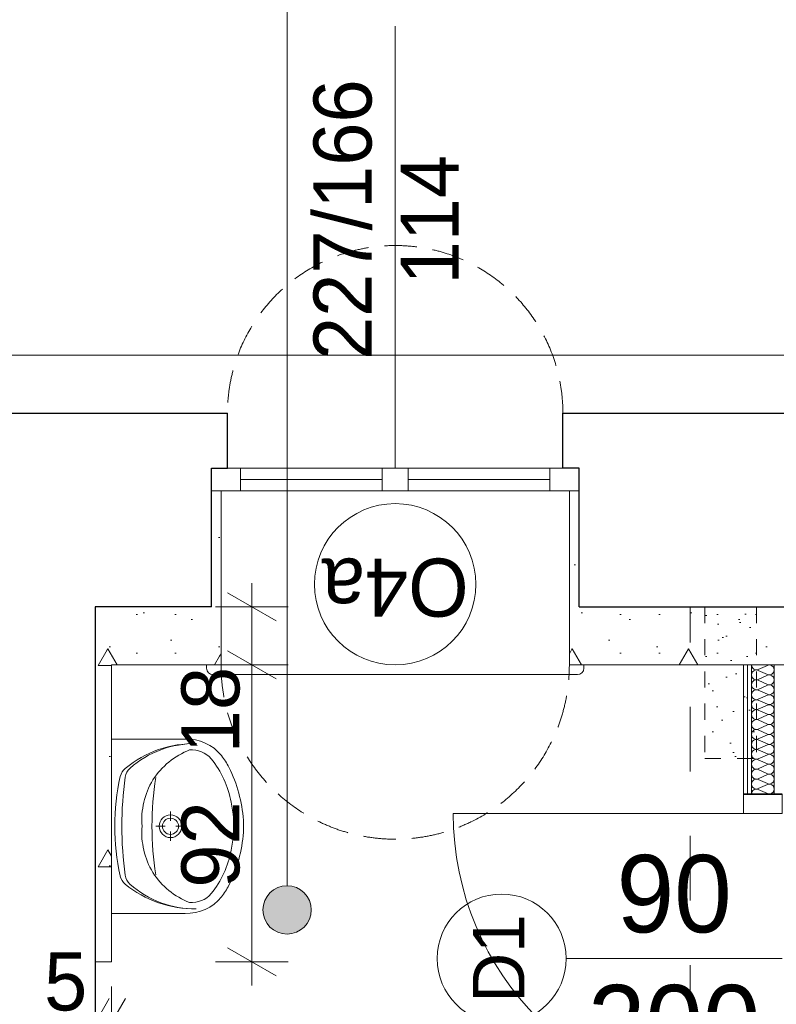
# Model space of a CAD drawing. Extents: x -145259 to -66341, y -2316 to 227384.
# Tile 59 of 143: x -93663 to -91317, y 99652 to 102704. Entities that reach past the tile are written whole.
import ezdxf

# ---------------------------------------------------------------- set-up
doc = ezdxf.new("R2010")
doc.units = 0
doc.header["$MEASUREMENT"] = 0
for name, pattern in [('Hidden Line', [100, 50, -50]), ('Krawędzie ukryte', [150, 100, -50]), ('Przerywana', [400, 200, -200])]:
    doc.linetypes.add(name, pattern=pattern)
for name, color, linetype, lineweight in [('Arch drzwi_Nr_Pióra__5', 7, 'Continuous', 13), ('arch izolacje_Nr_Pióra__5', 7, 'Continuous', 13), ('Arch ocieplenie_Nr_Pióra__21', 7, 'Continuous', 13), ('Arch opisy okien_Nr_Pióra__21', 7, 'Continuous', 13), ('Arch opisy okien_Nr_Pióra__5', 7, 'Continuous', 13), ('Arch opisy_Nr_Pióra__1', 7, 'Continuous', 25), ('Arch opisy_Nr_Pióra__21', 7, 'Continuous', 13), ('Arch wymiary_Nr_Pióra__21', 7, 'Continuous', 13), ('Arch wymiary_Nr_Pióra__5', 7, 'Continuous', 13), ('Arch zmurowania_Nr_Pióra__27', 7, 'Continuous', 35), ('Arch ściany działowe_Nr_Pióra__5', 7, 'Continuous', 13), ('Drzwi ArchiCAD_Nr_Pióra__27', 7, 'Continuous', 35), ('Drzwi ArchiCAD_Nr_Pióra__5', 7, 'Continuous', 13), ('INWENT OPISY_Nr_Pióra__21', 7, 'Continuous', 13), ('INWENT STROPY_Nr_Pióra__21', 7, 'Continuous', 13), ('INWENT wyposarzenie_Nr_Pióra__21', 7, 'Continuous', 13), ('INWENT. OKNA_Nr_Pióra__21', 7, 'Continuous', 13), ('INWENT.ŚCIANY_Nr_Pióra__1', 7, 'Continuous', 25), ('INWENT.ŚCIANY_Nr_Pióra__21', 7, 'Continuous', 13)]:
    doc.layers.add(name, color=color, linetype=linetype, lineweight=lineweight)
for name, color, linetype in [('arch izolacje', 7, 'Continuous'), ('Arch ocieplenie', 7, 'Continuous'), ('Arch opisy', 7, 'Continuous'), ('Arch wymiary', 7, 'Continuous'), ('Arch zmurowania', 7, 'Continuous'), ('Drzwi ArchiCAD', 7, 'Continuous'), ('INWENT wyposarzenie', 7, 'Continuous')]:
    doc.layers.add(name, color=color, linetype=linetype)
doc.layers.add('Arch wyburzenia_Nr_Pióra__2', color=7, linetype='Continuous', lineweight=13, true_color=0x7f7f7f)
doc.layers.add('INWENT.ŚCIANY_Nr_Pióra__2', color=7, linetype='Continuous', lineweight=13, true_color=0x7f7f7f)
doc.styles.add('GENERATED_STYLE_1', font='txt')
doc.styles.add('GENERATED_STYLE_7', font='txt')
doc.styles.add('GENERATED_STYLE_8', font='txt')
doc.dimstyles.new('GENERATED_STYLE__1', dxfattribs={"dimtxt": 179.999995, "dimasz": 114, "dimexe": 0.18, "dimexo": 0, "dimgap": 0.09, "dimtad": 1, "dimdec": 0, "dimlfac": 0.1, "dimzin": 0, "dimdsep": 46, "dimtxsty": 'GENERATED_STYLE_1', "dimblk": 'ARROWHEAD_2', "dimblk1": 'ARROWHEAD_2', "dimblk2": 'ARROWHEAD_2', "dimcen": 0.09, "dimclrd": 7, "dimclre": 7, "dimclrt": 7, "dimazin": 0, "dimtfac": 1, "dimtdec": 4, "dimtmove": 0, "dimatfit": 3, "dimfxl": 0, "dimtolj": 1, "dimtzin": 0, "dimarcsym": 0})
doc.dimstyles.new('GENERATED_STYLE__2', dxfattribs={"dimtxt": 179.999995, "dimasz": 114, "dimexe": 0.18, "dimexo": 0, "dimgap": 0.09, "dimtad": 1, "dimtih": 1, "dimtoh": 1, "dimdec": 0, "dimlfac": 0.1, "dimzin": 0, "dimdsep": 46, "dimtxsty": 'GENERATED_STYLE_1', "dimblk": 'ARROWHEAD_2', "dimblk1": 'ARROWHEAD_2', "dimblk2": 'ARROWHEAD_2', "dimcen": 0.09, "dimclrd": 7, "dimclre": 7, "dimclrt": 7, "dimazin": 0, "dimtfac": 1, "dimtdec": 4, "dimtmove": 0, "dimatfit": 3, "dimfxl": 0, "dimtolj": 1, "dimtzin": 0, "dimarcsym": 0})
pattern_1 = [(0, (0, 0), (0, 623.5383), [60, -300]), (0, (180, 311.8), (0, 623.5383), [60, -300]), (60, (0, 0), (-540, 311.7692), [60, -300]), (60, (360, 0), (-540, 311.7692), [60, -300]), (120, (60, 0), (540, 311.7692), [60, -300]), (120, (420, 0), (540, 311.7692), [60, -300]), (0, (0, 60), (0, 120), [0, -120, 0, -180.00001]), (45, (60, 60), (-84.85282, 84.85282), [0, -90, 0, -150.00001])]

# ---------------------------------------------------------------- blocks, each defined once
blk = doc.blocks.new('Ściana_245', base_point=(-93428.7, 100883.6))
at = {"layer": 'Arch ocieplenie_Nr_Pióra__21', "linetype": 'Continuous'}
h = blk.add_hatch(dxfattribs=at)
h.set_pattern_fill('Structural_Concrete', color=256, style=0, pattern_type=2)
h.set_pattern_definition(pattern_1)
h.paths.add_polyline_path([(-93378.7, 100703.6), (-93038.7, 100703.6), (-93068.7, 100883.6), (-93428.7, 100883.6)], flags=0)
for p, q in [((-93068.7, 100883.6), (-93428.7, 100883.6)), ((-93378.7, 100703.6), (-93038.7, 100703.6))]:
    blk.add_line(p, q, dxfattribs=at)
blk = doc.blocks.new('Ściana_246', base_point=(-93068.7, 101243.6))
at = {"layer": 'Arch ocieplenie_Nr_Pióra__21', "linetype": 'Continuous'}
h = blk.add_hatch(dxfattribs=at)
h.set_pattern_fill('Structural_Concrete', color=256, style=0, pattern_type=2)
h.set_pattern_definition(pattern_1)
h.paths.add_polyline_path([(-93068.7, 101243.6), (-93068.7, 100883.6), (-93038.7, 100703.6), (-93038.7, 101243.6)], flags=0)
for p, q in [((-93068.7, 101243.6), (-93068.7, 100883.6)), ((-93038.7, 101243.6), (-93068.7, 101243.6)), ((-93038.7, 100703.6), (-93038.7, 101243.6))]:
    blk.add_line(p, q, dxfattribs=at)
blk = doc.blocks.new('Ściana_247', base_point=(-91083.7, 100883.6))
at = {"layer": 'Arch ocieplenie_Nr_Pióra__21', "linetype": 'Continuous'}
h = blk.add_hatch(dxfattribs=at)
h.set_pattern_fill('Structural_Concrete', color=256, style=0, pattern_type=2)
h.set_pattern_definition(pattern_1)
h.paths.add_polyline_path([(-91083.7, 100883.6), (-91928.7, 100883.6), (-91958.7, 100703.6), (-91053.7, 100703.6)], flags=0)
for p, q in [((-91083.7, 100883.6), (-91928.7, 100883.6)), ((-91958.7, 100703.6), (-91053.7, 100703.6))]:
    blk.add_line(p, q, dxfattribs=at)
blk = doc.blocks.new('Ściana_248', base_point=(-91928.7, 101243.6))
at = {"layer": 'Arch ocieplenie_Nr_Pióra__21', "linetype": 'Continuous'}
h = blk.add_hatch(dxfattribs=at)
h.set_pattern_fill('Structural_Concrete', color=256, style=0, pattern_type=2)
h.set_pattern_definition(pattern_1)
h.paths.add_polyline_path([(-91958.7, 101243.6), (-91958.7, 100703.6), (-91928.7, 100883.6), (-91928.7, 101243.6)], flags=0)
for p, q in [((-91958.7, 101243.6), (-91958.7, 100703.6)), ((-91928.7, 101243.6), (-91958.7, 101243.6)), ((-91928.7, 100883.6), (-91928.7, 101243.6))]:
    blk.add_line(p, q, dxfattribs=at)
blk = doc.blocks.new('Ściana_256', base_point=(-93428.7, 100883.6))
at = {"layer": 'Arch ocieplenie_Nr_Pióra__21', "linetype": 'Continuous'}
h = blk.add_hatch(dxfattribs=at)
h.set_pattern_fill('Structural_Concrete', color=256, style=0, pattern_type=2)
h.set_pattern_definition(pattern_1)
h.paths.add_polyline_path([(-93428.7, 100883.6), (-93428.7, 99783.6), (-93378.7, 99783.6), (-93378.7, 100703.6)], flags=0)
for p, q in [((-93428.7, 100883.6), (-93428.7, 99783.6)), ((-93378.7, 99783.6), (-93378.7, 100703.6)), ((-93428.7, 99783.6), (-93378.7, 99783.6))]:
    blk.add_line(p, q, dxfattribs=at)
blk = doc.blocks.new('D1 Drzwi proste 14_12')
at = {"layer": 'Drzwi ArchiCAD_Nr_Pióra__27', "linetype": 'Continuous'}
for p, q in [((-510, 0), (-510, -120)), ((510, 0), (510, -120))]:
    blk.add_line(p, q, dxfattribs=at)
at = {"layer": 'Drzwi ArchiCAD_Nr_Pióra__5', "linetype": 'Continuous'}
for p, q in [((450, 0), (450, 900)), ((-450, 0), (-510, 0)), ((-510, 0), (-510, -120)), ((-450, -120), (-450, 0)), ((510, 0), (450, 0)), ((450, 0), (450, -120)), ((510, -120), (510, 0)), ((-510, -120), (-450, -120)), ((450, -120), (510, -120))]:
    blk.add_line(p, q, dxfattribs=at)
blk.add_arc((450, 0), 900, 90, 180, dxfattribs=at)
blk = doc.blocks.new('Ściana_258', base_point=(-91298.7, 100303.6))
at = {"layer": 'Arch zmurowania_Nr_Pióra__27', "linetype": 'Continuous'}
for p, q in [((-91418.7, 100303.6), (-91298.7, 100303.6)), ((-91418.7, 99283.6), (-91298.7, 99283.6))]:
    blk.add_line(p, q, dxfattribs=at)
at = {"layer": 'Drzwi ArchiCAD', "color": 8, "linetype": 'Continuous', "lineweight": 13, "true_color": 0x7f7f7f, "zscale": 1000, "rotation": 90}
blk.add_blockref('D1 Drzwi proste 14_12', (-91418.7, 99793.6), dxfattribs=at)
blk = doc.blocks.new('Symbol Umywalka 14_25', base_point=(-92968.7, 99933.7))
at = {"layer": 'INWENT wyposarzenie_Nr_Pióra__21', "linetype": 'Continuous'}
for p, q in [((-93378.8, 99933.7), (-93378.8, 100473.7)), ((-93378.8, 100473.7), (-93150.3, 100473.7)), ((-93378.8, 100288.8), (-93378.8, 100118.6)), ((-93195.5, 100249.1), (-93195.5, 100220.3)), ((-93240.9, 100203.6), (-93212.1, 100203.6)), ((-93178.8, 100203.6), (-93150, 100203.6)), ((-93195.5, 100186.9), (-93195.5, 100158.1)), ((-93378.8, 99933.7), (-93150.3, 99933.7))]:
    blk.add_line(p, q, dxfattribs=at)
for radius in [35, 25]:
    blk.add_circle((-93195.5, 100203.6), radius, dxfattribs=at)
for centre, radius, start, end in [((-93144.4, 100336.5), 137.4, 38.7454, 92.4552), ((-93120.8, 100120.2), 339.6, 89.0153, 129.2578), ((-93119, 100154.7), 305.1, 89.2458, 131.398), ((-93047.8, 100216.6), 240.7, 111.5519, 147.1558), ((-93130.6, 100359.7), 80.9, 40.8016, 93.9306), ((-93296.1, 100227.1), 293, 9.9978, 39.2851), ((-93203.4, 100289.5), 212.8, 27.1571, 38.6848), ((-93307.2, 100348.3), 45, 129.2578, 167.2285), ((-93291, 100349.8), 45, 131.398, 172.0921), ((-93412.4, 100190), 444.2, 4.2052, 26.2597), ((-92691.9, 100208.8), 675.9, 167.2285, 180.4328), ((-92192.7, 100197.2), 1153.8, 172.0921, 179.6775), ((-93043.9, 100223), 240.6, 148.9439, 184.606), ((-92268, 100203.7), 984.9, 171.1796, 188.8266), ((-93315.4, 100203.7), 316.7, 346.4334, 13.5666), ((-93238.7, 100203.7), 270, 355.9876, 4.0124), ((-92691.9, 100198), 675.9, 179.4897, 192.694), ((-92192.7, 100208.9), 1153.8, 180.245, 187.8304), ((-93043.9, 100184.4), 240.6, 175.394, 211.0561), ((-93412.4, 100217.4), 444.2, 333.7403, 355.7948), ((-93296.1, 100180.3), 293, 320.7149, 350.0022), ((-93307.4, 100059.3), 45, 192.694, 230.6648), ((-93291.2, 100057.8), 45, 187.8304, 228.5245), ((-93047.8, 100190.8), 240.7, 212.8442, 248.4481), ((-93120.7, 100287.2), 339.6, 230.6648, 270.9072), ((-93118.9, 100252.7), 305.1, 228.5245, 270.6767), ((-93203.4, 100118), 212.8, 321.3152, 332.8429), ((-93144.4, 100070.9), 137.4, 267.5448, 321.2546), ((-93130.6, 100047.7), 80.9, 266.0694, 319.1984)]:
    blk.add_arc(centre, radius, start, end, dxfattribs=at)
blk = doc.blocks.new('Izolacja cieplna 14_50', base_point=(-91393.7, 100703.6))
at = {"layer": 'arch izolacje_Nr_Pióra__5', "linetype": 'Continuous'}
for p, q in [((-91344.6, 100702.3), (-91372.9, 100689.5)), ((-91372.9, 100686.9), (-91344.6, 100674.1)), ((-91344.6, 100671.5), (-91372.9, 100658.7)), ((-91372.9, 100656.2), (-91344.6, 100643.4)), ((-91344.6, 100640.8), (-91372.9, 100628)), ((-91372.9, 100625.4), (-91344.6, 100612.6)), ((-91344.6, 100610), (-91372.9, 100597.2)), ((-91372.9, 100594.6), (-91344.6, 100581.8)), ((-91344.6, 100579.2), (-91372.9, 100566.4)), ((-91372.9, 100563.8), (-91344.6, 100551)), ((-91344.6, 100548.5), (-91372.9, 100535.7)), ((-91372.9, 100533.1), (-91344.6, 100520.3)), ((-91344.6, 100517.7), (-91372.9, 100504.9)), ((-91372.9, 100502.3), (-91344.6, 100489.5)), ((-91344.6, 100486.9), (-91372.9, 100474.1)), ((-91372.9, 100471.5), (-91344.6, 100458.7)), ((-91344.6, 100456.2), (-91372.9, 100443.4)), ((-91372.9, 100440.8), (-91344.6, 100428)), ((-91344.6, 100425.4), (-91372.9, 100412.6)), ((-91372.9, 100410), (-91344.6, 100397.2)), ((-91344.6, 100394.6), (-91372.9, 100381.8)), ((-91372.9, 100379.2), (-91344.6, 100366.4)), ((-91344.6, 100363.8), (-91372.9, 100351)), ((-91372.9, 100348.5), (-91344.6, 100335.7)), ((-91344.6, 100333.1), (-91372.9, 100320.3)), ((-91372.9, 100317.7), (-91344.6, 100304.9))]:
    blk.add_line(p, q, dxfattribs=at)
for centre, start_param, end_param in [((-91378.9, 100672.8), 2.7288, 6.695979), ((-91378.9, 100703.6), 4.712389, 6.695979), ((-91338.6, 100688.2), 5.870392, 9.837571), ((-91378.9, 100642.1), 2.7288, 6.695979), ((-91338.6, 100657.4), 5.870392, 9.837571), ((-91378.9, 100611.3), 2.7288, 6.695979), ((-91338.6, 100626.7), 5.870392, 9.837571), ((-91378.9, 100580.5), 2.7288, 6.695979), ((-91338.6, 100595.9), 5.870392, 9.837571), ((-91378.9, 100549.8), 2.7288, 6.695979), ((-91338.6, 100565.1), 5.870392, 9.837571), ((-91378.9, 100519), 2.7288, 6.695979), ((-91338.6, 100534.4), 5.870392, 9.837571), ((-91378.9, 100488.2), 2.7288, 6.695979), ((-91338.6, 100503.6), 5.870392, 9.837571), ((-91378.9, 100457.4), 2.7288, 6.695979), ((-91338.6, 100472.8), 5.870392, 9.837571), ((-91378.9, 100426.7), 2.7288, 6.695979), ((-91338.6, 100442.1), 5.870392, 9.837571), ((-91378.9, 100395.9), 2.7288, 6.695979), ((-91338.6, 100411.3), 5.870392, 9.837571), ((-91378.9, 100365.1), 2.7288, 6.695979), ((-91338.6, 100380.5), 5.870392, 9.837571), ((-91378.9, 100334.4), 2.7288, 6.695979), ((-91338.6, 100349.8), 5.870392, 9.837571), ((-91378.9, 100303.6), 2.7288, 4.712389), ((-91338.6, 100319), 5.870392, 9.837571)]:
    blk.add_ellipse(centre, major_axis=(0, -15.4), ratio=0.967685, start_param=start_param, end_param=end_param, dxfattribs=at)
blk = doc.blocks.new('Linia_70', base_point=(-92833.9, 103705.1))
at = {"layer": 'Arch opisy_Nr_Pióra__21', "linetype": 'Continuous'}
blk.add_hatch(color=256, dxfattribs=at).paths.add_polyline_path([(-92758.9, 99944.4), (-92764.6, 99973.1), (-92780.8, 99997.4), (-92805.2, 100013.7), (-92833.9, 100019.4), (-92862.6, 100013.7), (-92886.9, 99997.4), (-92903.2, 99973.1), (-92908.9, 99944.4), (-92903.2, 99915.7), (-92886.9, 99891.3), (-92862.6, 99875.1), (-92833.9, 99869.4), (-92805.2, 99875.1), (-92780.8, 99891.3), (-92764.6, 99915.7)], flags=0)
blk.add_line((-92833.9, 103705.1), (-92833.9, 100019.4), dxfattribs=at)
blk.add_circle((-92833.9, 99944.4), 75, dxfattribs=at)
blk = doc.blocks.new('*D1416')
at = {"layer": 'Arch wymiary_Nr_Pióra__5', "linetype": 'Continuous'}
for p, q in [((-93018.2, 100746.9), (-92868.2, 100660.3)), ((-92830.7, 100703.6), (-93055.7, 100703.6)), ((-92943.2, 99783.6), (-92943.2, 100703.6)), ((-93018.2, 99826.9), (-92868.2, 99740.3)), ((-92830.7, 99783.6), (-93055.7, 99783.6)), ((-92943.2, 99710.3), (-92943.2, 99783.6))]:
    blk.add_line(p, q, dxfattribs=at)
at = {"layer": 'Arch wymiary_Nr_Pióra__21', "char_height": 180, "attachment_point": 7, "rotation": 90, "style": 'GENERATED_STYLE_1'}
for s, insert in [('{18}', (-92979.2, 100429.9)), ('{92}', (-92979.2, 100013.2))]:
    blk.add_mtext(s, dxfattribs=dict(at, insert=insert))
blk = doc.blocks.new('ARROWHEAD_2')
at = {"color": 0, "linetype": 'Continuous', "lineweight": 0}
for p, q in [((-0.378, -0.655), (0.378, 0.655)), ((0, 0), (-1, 0))]:
    blk.add_line(p, q, dxfattribs=at)
blk = doc.blocks.new('*D1417')
at = {"layer": 'Arch wymiary_Nr_Pióra__5', "linetype": 'Continuous'}
for p, q in [((-92943.2, 100883.6), (-92943.2, 100957)), ((-92868.2, 100840.3), (-93018.2, 100926.9)), ((-92830.7, 100883.6), (-93055.7, 100883.6)), ((-92943.2, 100703.6), (-92943.2, 100883.6)), ((-93018.2, 100746.9), (-92868.2, 100660.3)), ((-92830.7, 100703.6), (-93055.7, 100703.6))]:
    blk.add_line(p, q, dxfattribs=at)
at = {"layer": 'Arch wymiary_Nr_Pióra__21', "char_height": 180, "attachment_point": 7, "rotation": 90, "style": 'GENERATED_STYLE_1'}
for s, insert in [('{18}', (-92979.2, 100429.9)), ('{92}', (-92979.2, 100013.2))]:
    blk.add_mtext(s, dxfattribs=dict(at, insert=insert))
blk = doc.blocks.new('*D1418')
at = {"layer": 'Arch wymiary_Nr_Pióra__5', "linetype": 'Continuous'}
for p, q in [((-93428.7, 99481.8), (-93428.7, 99706.8)), ((-93378.7, 99481.8), (-93378.7, 99706.8)), ((-93472, 99519.3), (-93385.4, 99669.3)), ((-93335.4, 99669.3), (-93422, 99519.3)), ((-93502.1, 99594.3), (-93428.7, 99594.3)), ((-93428.7, 99594.3), (-93378.7, 99594.3)), ((-93378.7, 99594.3), (-93305.4, 99594.3))]:
    blk.add_line(p, q, dxfattribs=at)
at = {"layer": 'Arch wymiary_Nr_Pióra__21', "insert": (-93587.3, 99630.3), "char_height": 180, "attachment_point": 7, "style": 'GENERATED_STYLE_1'}
blk.add_mtext('{5}', dxfattribs=at)

msp = doc.modelspace()

# ---------------------------------------------------------------- hatches: boundary and pattern name
at = {"layer": 'Arch wyburzenia_Nr_Pióra__2', "linetype": 'Continuous'}
h = msp.add_hatch(dxfattribs=at)
h.set_pattern_fill('Cut_Stone', color=256, style=0, pattern_type=2)
h.set_pattern_definition([(45, (0, 200), (-63.63961, 63.63961), [0, -60, 0, -90]), (110, (200, 200), (84.572336, 30.78181), [0, -44, 0, -76])])
h.paths.add_polyline_path([(-91538.7, 100413.6), (-91378.7, 100413.6), (-91378.7, 100883.6), (-91538.7, 100883.6)], flags=0)

# ---------------------------------------------------------------- linework, layer by layer
at = {"layer": 'Arch drzwi_Nr_Pióra__5', "linetype": 'Continuous'}
msp.add_line((-91298.7, 99793.6), (-91968.7, 99793.6), dxfattribs=at)
at = {"layer": 'Arch opisy okien_Nr_Pióra__21', "linetype": 'Continuous'}
msp.add_circle((-92498.7, 100953.6), 250, dxfattribs=at)
at = {"layer": 'Arch opisy okien_Nr_Pióra__5', "linetype": 'Continuous'}
msp.add_circle((-92168.7, 99793.6), 200, dxfattribs=at)
at = {"layer": 'Arch ściany działowe_Nr_Pióra__5', "linetype": 'Continuous'}
for p, q in [((-91418.7, 100703.6), (-91418.7, 100303.6)), ((-91406.2, 100703.6), (-91406.2, 100303.6)), ((-91393.7, 100703.6), (-91393.7, 100303.6)), ((-91323.7, 100703.6), (-91323.7, 100303.6))]:
    msp.add_line(p, q, dxfattribs=at)
at = {"layer": 'INWENT OPISY_Nr_Pióra__21', "linetype": 'Continuous'}
msp.add_line((-92498.7, 101313.6), (-92498.7, 102683.6), dxfattribs=at)
at = {"layer": 'INWENT STROPY_Nr_Pióra__21', "linetype": 'Przerywana'}
msp.add_line((-91583.7, 94773.6), (-91583.7, 100883.6), dxfattribs=at)
at = {"layer": 'INWENT. OKNA_Nr_Pióra__21', "linetype": 'Continuous'}
for p, q in [((-93058.7, 101313.6), (-91938.7, 101313.6)), ((-92978.7, 101313.6), (-92978.7, 101243.6)), ((-92538.7, 101313.6), (-92538.7, 101243.6)), ((-92458.7, 101313.6), (-92458.7, 101243.6)), ((-92018.7, 101313.6), (-92018.7, 101243.6)), ((-92538.7, 101278.6), (-92978.7, 101278.6)), ((-92018.7, 101278.6), (-92458.7, 101278.6)), ((-91938.7, 101243.6), (-93058.7, 101243.6)), ((-93083.7, 100693.6), (-93083.7, 100703.6)), ((-91913.7, 100693.6), (-91913.7, 100703.6)), ((-93063.7, 100673.6), (-91933.7, 100673.6))]:
    msp.add_line(p, q, dxfattribs=at)
for centre, start, end in [((-93063.7, 100693.6), 180, 270), ((-91933.7, 100693.6), 270, 0)]:
    msp.add_arc(centre, 20, start, end, dxfattribs=at)
at = {"layer": 'INWENT.ŚCIANY_Nr_Pióra__1', "linetype": 'Continuous'}
for p, q in [((-95078.7, 101483.6), (-93018.7, 101483.6)), ((-93018.7, 101313.6), (-93018.7, 101483.6)), ((-91978.7, 101313.6), (-91978.7, 101483.6)), ((-91978.7, 101483.6), (-91033.7, 101483.6)), ((-93068.7, 100883.6), (-93068.7, 101313.6)), ((-93068.7, 101313.6), (-93018.7, 101313.6)), ((-91928.7, 101313.6), (-91978.7, 101313.6)), ((-91928.7, 100883.6), (-91928.7, 101313.6)), ((-93068.7, 100883.6), (-93428.7, 100883.6)), ((-93428.7, 100883.6), (-93428.7, 97863.6)), ((-91928.7, 100883.6), (-91083.7, 100883.6))]:
    msp.add_line(p, q, dxfattribs=at)
at = {"layer": 'INWENT.ŚCIANY_Nr_Pióra__2', "linetype": 'Hidden Line'}
for p, q in [((-91538.7, 100883.6), (-91538.7, 100413.6)), ((-91378.7, 100883.6), (-91378.7, 100413.6)), ((-91538.7, 100413.6), (-91378.7, 100413.6))]:
    msp.add_line(p, q, dxfattribs=at)
at = {"layer": 'INWENT.ŚCIANY_Nr_Pióra__21', "linetype": 'Continuous'}
msp.add_line((-87888.7, 101663.6), (-94898.7, 101663.6), dxfattribs=at)
at = {"layer": 'INWENT.ŚCIANY_Nr_Pióra__21', "linetype": 'Krawędzie ukryte'}
for centre, radius, start, end in [((-92498.7, 101483.6), 520, 0, 180), ((-92498.7, 100703.6), 540, 180, 0)]:
    msp.add_arc(centre, radius, start, end, dxfattribs=at)

# ---------------------------------------------------------------- block references
at = {"layer": 'arch izolacje', "color": 104, "linetype": 'Continuous', "lineweight": 20, "true_color": 0x029e21}
msp.add_blockref('Izolacja cieplna 14_50', (-91393.7, 100703.6), dxfattribs=at)
at = {"layer": 'Arch ocieplenie'}
for name, p in [('Ściana_246', (-93068.7, 101243.6)), ('Ściana_248', (-91928.7, 101243.6)), ('Ściana_245', (-93428.7, 100883.6)), ('Ściana_256', (-93428.7, 100883.6)), ('Ściana_247', (-91083.7, 100883.6))]:
    msp.add_blockref(name, p, dxfattribs=at)
at = {"layer": 'Arch opisy', "linetype": 'Continuous'}
msp.add_blockref('Linia_70', (-92833.9, 103705.1), dxfattribs=at)
at = {"layer": 'Arch zmurowania'}
msp.add_blockref('Ściana_258', (-91298.7, 100303.6), dxfattribs=at)
at = {"layer": 'INWENT wyposarzenie', "color": 104, "linetype": 'Continuous', "lineweight": 20, "true_color": 0x029e21}
msp.add_blockref('Symbol Umywalka 14_25', (-92968.7, 99933.7), dxfattribs=at)

# ---------------------------------------------------------------- texts
at = {"layer": 'Arch drzwi_Nr_Pióra__5', "linetype": 'Continuous', "insert": (-91633.7, 100114.7), "char_height": 240, "width": 1346.334, "attachment_point": 2, "line_spacing_factor": 1.007146, "style": 'GENERATED_STYLE_7'}
msp.add_mtext('{90\\P200}', dxfattribs=at)
at = {"layer": 'Arch opisy okien_Nr_Pióra__21', "linetype": 'Continuous', "insert": (-92498.7, 100853.3), "char_height": 180, "attachment_point": 2, "rotation": 180, "style": 'GENERATED_STYLE_8'}
msp.add_mtext('{O4a}', dxfattribs=at)
at = {"layer": 'Arch opisy_Nr_Pióra__1', "linetype": 'Continuous', "insert": (-92257.9, 99793.6), "char_height": 160, "attachment_point": 2, "rotation": 90, "style": 'GENERATED_STYLE_8'}
msp.add_mtext('{D1}', dxfattribs=at)
at = {"layer": 'INWENT OPISY_Nr_Pióra__21', "linetype": 'Continuous', "insert": (-92752, 102083.6), "char_height": 180, "width": 1346.334, "attachment_point": 2, "rotation": 90, "line_spacing_factor": 0.900338, "style": 'GENERATED_STYLE_7'}
msp.add_mtext('{227/166\\P114}', dxfattribs=at)

# ---------------------------------------------------------------- dimensions: what is measured, and where the dimension line sits
at = {"layer": 'Arch wymiary', "linetype": 'Continuous'}
for p1, p2, picture, middle in [((-93248.7, 100703.6), (-93248.7, 100883.6), '*D1417', (-93069.2, 100566.4)), ((-93378.7, 99783.6), (-93248.7, 100703.6), '*D1416', (-93069.2, 100149.8))]:
    dim = msp.add_linear_dim(base=(-92943.2, 99783.6), p1=p1, p2=p2, angle=90, dimstyle='GENERATED_STYLE__1', dxfattribs=at)
    dim.commit()
    dim.dimension.update_dxf_attribs({"geometry": picture, "text_midpoint": middle})
dim = msp.add_linear_dim(base=(-93428.7, 99594.3), p1=(-93428.7, 100333.6), p2=(-93378.7, 100333.6), dimstyle='GENERATED_STYLE__2', dxfattribs=at)
dim.commit()
dim.dimension.update_dxf_attribs({"geometry": '*D1418', "text_midpoint": (-93519, 99720.3)})

doc.saveas('drawing.dxf')
